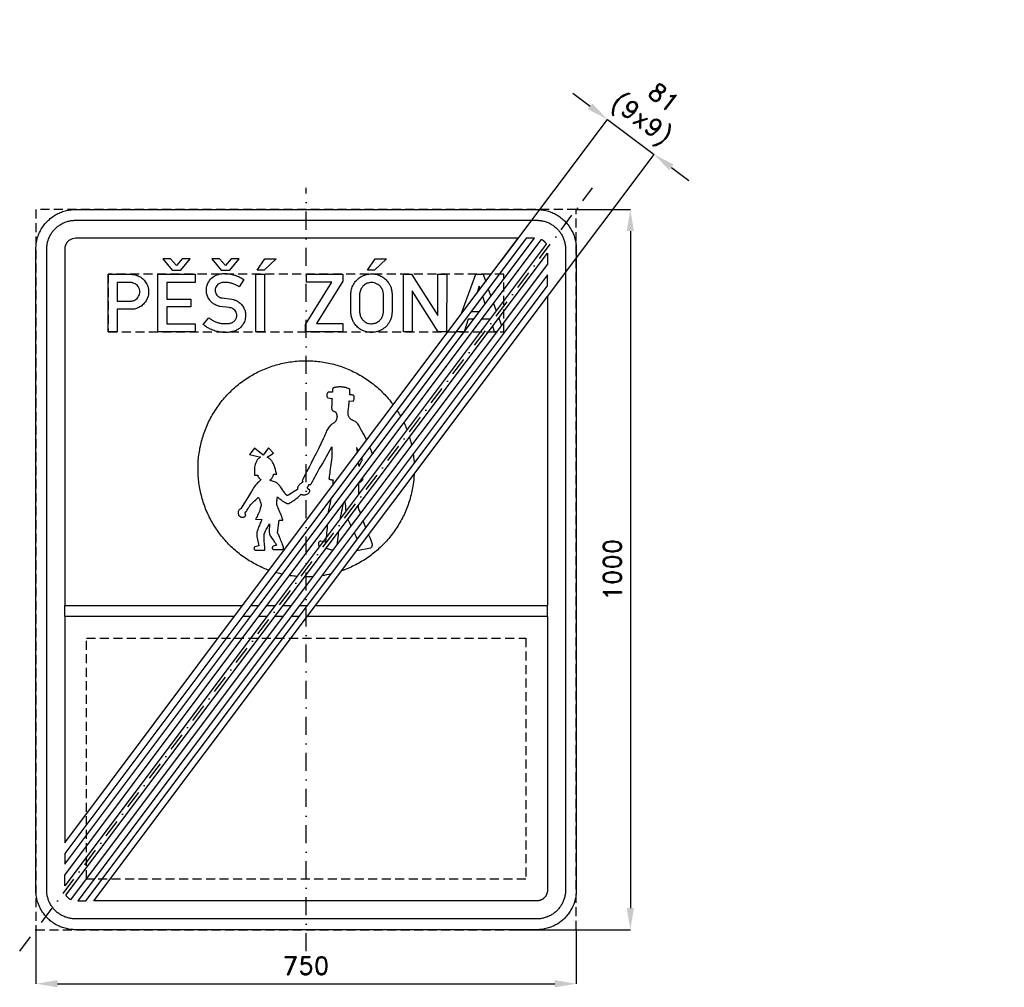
# Model space of a CAD drawing. Header units: millimetres. Extents: x -398 to 969, y -580 to 764.
import ezdxf

# ---------------------------------------------------------------- set-up
doc = ezdxf.new("R2010")
doc.units = ezdxf.units.MM
doc.header["$LTSCALE"] = 5
doc.linetypes.add('ČERCHOVANÁX2', pattern=[2, 1, -0.5, 0, -0.5])
doc.linetypes.add('ČÁRKOVANÁX2', pattern=[1.5, 1, -0.5])
doc.layers.add('Kóty', color=2, linetype='Continuous')
doc.layers.add('Značka', color=7, linetype='Continuous')
doc.styles.get("Standard").update_dxf_attribs({"font": 'romand.shx', "height": 25})
doc.dimstyles.get("Standard").update_dxf_attribs({"dimtxt": 25, "dimasz": 30, "dimexe": 0.18, "dimexo": 0.0625, "dimgap": 12.5, "dimtad": 1, "dimdec": 0, "dimzin": 0, "dimdsep": 46, "dimtxsty": 'Standard', "dimcen": 0.09, "dimadec": 0, "dimazin": 0, "dimtfac": 1, "dimtdec": 0, "dimtofl": 0, "dimtmove": 0, "dimatfit": 3, "dimfxl": 1, "dimtolj": 1, "dimtzin": 0, "dimarcsym": 0})

# ---------------------------------------------------------------- blocks, each defined once
blk = doc.blocks.new('*D0')
at = {"layer": 'Defpoints', "color": 0, "transparency": 16777216}
for p in [(-375, -500), (375, -500), (375, -575)]:
    blk.add_point(p, dxfattribs=at)
at = {"layer": 'Kóty', "color": 0, "lineweight": -2, "transparency": 16777216}
for p, q in [((-375, -500.0625), (-375, -575.18)), ((375, -500.0625), (375, -575.18)), ((-345, -575), (345, -575))]:
    blk.add_line(p, q, dxfattribs=at)
at = {"layer": 'Kóty', "color": 0, "transparency": 16777216}
for points in [[(-345, -570), (-345, -580), (-375, -575)], [(345, -570), (345, -580), (375, -575)]]:
    blk.add_solid(points, dxfattribs=at)
at = {"layer": 'Kóty', "color": 0, "transparency": 16777216, "insert": (0, -550), "char_height": 25, "attachment_point": 5}
blk.add_mtext('\\A1;750', dxfattribs=at)
blk = doc.blocks.new('*D1')
at = {"layer": 'Defpoints', "color": 0, "transparency": 16777216}
for p in [(375, 500), (290.3, -500), (450, -500)]:
    blk.add_point(p, dxfattribs=at)
at = {"layer": 'Kóty', "color": 0, "lineweight": -2, "transparency": 16777216}
for p, q in [((375.1, 500), (450.2, 500)), ((450, 470), (450, -470)), ((290.3, -500), (450.2, -500))]:
    blk.add_line(p, q, dxfattribs=at)
at = {"layer": 'Kóty', "color": 0, "transparency": 16777216}
for points in [[(445, 470), (455, 470), (450, 500)], [(445, -470), (455, -470), (450, -500)]]:
    blk.add_solid(points, dxfattribs=at)
at = {"layer": 'Kóty', "color": 0, "transparency": 16777216, "insert": (425, 0), "char_height": 25, "attachment_point": 5, "rotation": 90}
blk.add_mtext('\\A1;1000', dxfattribs=at)

msp = doc.modelspace()

# ---------------------------------------------------------------- linework, layer by layer
at = {"layer": 'Kóty'}
for p, q in [((394.2, 643.1), (370.2, 661.1)), ((270.2, 427.8), (418.3, 625.2)), ((335, 379.2), (483.1, 576.6)), ((507, 558.5), (531, 540.5))]:
    msp.add_line(p, q, dxfattribs=at)
msp.add_lwpolyline([(418.2, 625.1), (483, 576.5)], dxfattribs=at)
for points in [[(397.2, 647.1), (391.2, 639.1), (418.2, 625.1)], [(510, 562.5), (504, 554.5), (483, 576.5)]]:
    msp.add_solid(points, dxfattribs=at)
at = {"layer": 'Značka', "color": 6, "linetype": 'ČERCHOVANÁX2', "ltscale": 5}
msp.add_line((-397.5, -530), (397.5, 530), dxfattribs=at)
msp.add_lwpolyline([(0, -530), (0, 530)], dxfattribs=at)
at = {"layer": 'Značka', "color": 6, "linetype": 'ČÁRKOVANÁX2', "ltscale": 2.5}
for points in [[(-375, -500), (375, -500), (375, 500), (-375, 500)], [(-274.5, 330), (274.5, 330), (274.5, 410), (-274.5, 410)]]:
    msp.add_lwpolyline(points, close=True, dxfattribs=at)
at = {"layer": 'Značka', "color": 3}
for points in [[(-320, -500), (-320.2, -500), (-320.4, -500, -0.03218), (-327.5, -499.5, -0.035443), (-334.5, -498.1, -0.036265), (-341.3, -495.8, -0.034421), (-347.6, -492.6, -0.033717), (-353.6, -488.6, -0.034088), (-358.9, -483.9, -0.034212), (-363.6, -478.6, -0.034228), (-367.6, -472.6, -0.034042), (-370.7, -466.3, -0.033412), (-373.1, -459.5, -0.034125), (-374.5, -452.5, -0.036743), (-375, -445.4), (-375, -445.2), (-375, -445), (-375, 445), (-375, 445.2), (-375, 445.4, -0.032188), (-374.5, 452.5, -0.035446), (-373.1, 459.5, -0.036272), (-370.8, 466.3, -0.034417), (-367.6, 472.6, -0.033723), (-363.6, 478.6, -0.034095), (-358.9, 483.9, -0.034212), (-353.6, 488.6, -0.034229), (-347.6, 492.6, -0.034038), (-341.3, 495.8, -0.033411), (-334.5, 498.1, -0.034126), (-327.5, 499.5, -0.036744), (-320.4, 500), (-320.2, 500), (-320, 500), (320, 500), (320.2, 500), (320.4, 500, -0.032187), (327.5, 499.5, -0.035442), (334.5, 498.1, -0.036278), (341.3, 495.8, -0.034421), (347.6, 492.6, -0.033718), (353.6, 488.6, -0.034078), (358.9, 483.9, -0.034199), (363.6, 478.6, -0.034236), (367.6, 472.6, -0.03403), (370.8, 466.3, -0.033395), (373.1, 459.5, -0.034109), (374.5, 452.5, -0.036744), (375, 445.4), (375, 445.2), (375, 445), (375, -445), (375, -445.2), (375, -445.4, -0.032171), (374.5, -452.5, -0.035429), (373.1, -459.5, -0.036265), (370.8, -466.3, -0.034431), (367.6, -472.6, -0.033735), (363.6, -478.6, -0.034079), (358.9, -483.9, -0.034225), (353.6, -488.6, -0.034235), (347.6, -492.6, -0.034041), (341.3, -495.7, -0.033409), (334.5, -498.1, -0.034125), (327.5, -499.5, -0.036744), (320.4, -500), (320.2, -500), (320, -500), (-320, -500)], [(-320, -485), (-320.2, -485), (-320.3, -485), (-320.6, -485), (-320.8, -485, -0.006894), (-321.9, -485, -0.006862), (-322.9, -484.9, -0.008536), (-324.2, -484.8), (-325.5, -484.6), (-326.8, -484.4), (-328, -484.2), (-329.3, -483.9), (-330.6, -483.6), (-331.8, -483.2), (-333, -482.8), (-334.3, -482.4), (-335.5, -481.9), (-336.7, -481.4), (-337.8, -480.8), (-339, -480.2), (-340.1, -479.6), (-341.2, -478.9), (-342.3, -478.2), (-343.4, -477.5), (-344.4, -476.7), (-345.4, -475.9), (-346.4, -475.1), (-347.4, -474.2), (-348.3, -473.3), (-349.2, -472.4), (-350.1, -471.4), (-350.9, -470.4), (-351.7, -469.4), (-352.5, -468.4), (-353.2, -467.3), (-353.9, -466.2), (-354.6, -465.1), (-355.2, -464), (-355.8, -462.8), (-356.4, -461.6), (-356.9, -460.5), (-357.4, -459.3), (-357.8, -458), (-358.2, -456.8), (-358.6, -455.6), (-358.9, -454.3), (-359.2, -453), (-359.5, -451.8), (-359.7, -450.5), (-359.8, -449.2), (-359.9, -447.9), (-360, -446.9), (-360, -445.8), (-360, -445.6), (-360, -445.3), (-360, -445.2), (-360, -445), (-360, 445), (-360, 445.2), (-360, 445.3), (-360, 445.6), (-360, 445.8, -0.006894), (-360, 446.9, -0.0069), (-359.9, 447.9, -0.008512), (-359.8, 449.2, -0.008492), (-359.6, 450.5, -0.009089), (-359.4, 451.8, -0.010355), (-359.2, 453, -0.00925), (-358.9, 454.3, -0.005728), (-358.6, 455.6, -0.005883), (-358.2, 456.8, -0.009531), (-357.8, 458, -0.010616), (-357.4, 459.3, -0.009194), (-356.9, 460.5, -0.008869), (-356.4, 461.7, -0.009769), (-355.8, 462.8, -0.009013), (-355.2, 464, -0.006446), (-354.6, 465.1, -0.006403), (-353.9, 466.2, -0.008791), (-353.2, 467.3, -0.009533), (-352.5, 468.4, -0.008719), (-351.7, 469.4, -0.008774), (-350.9, 470.4, -0.009579), (-350.1, 471.4, -0.008904), (-349.2, 472.4), (-348.3, 473.3), (-347.4, 474.2, -0.008967), (-346.4, 475.1, -0.009581), (-345.4, 475.9), (-344.4, 476.7), (-343.4, 477.5), (-342.3, 478.2), (-341.2, 478.9), (-340.1, 479.6), (-339, 480.2), (-337.8, 480.8), (-336.6, 481.4), (-335.5, 481.9), (-334.3, 482.4), (-333, 482.8), (-331.8, 483.2), (-330.6, 483.6), (-329.3, 483.9), (-328, 484.2), (-326.8, 484.5), (-325.5, 484.7), (-324.2, 484.8), (-322.9, 484.9), (-321.9, 485), (-320.8, 485), (-320.6, 485), (-320.3, 485), (-320.2, 485), (-320, 485), (320, 485), (320.2, 485), (320.3, 485), (320.6, 485), (320.8, 485, -0.006892), (321.9, 485, -0.006841), (322.9, 484.9, -0.008563), (324.2, 484.8, -0.00844), (325.5, 484.6, -0.009064), (326.8, 484.4, -0.010419), (328, 484.2), (329.3, 483.9), (330.6, 483.6), (331.8, 483.2), (333, 482.8), (334.3, 482.4), (335.5, 481.9), (336.7, 481.4), (337.8, 480.8), (339, 480.2), (340.1, 479.6), (341.2, 478.9), (342.3, 478.2), (343.4, 477.5), (344.4, 476.7), (345.4, 475.9), (346.4, 475.1), (347.4, 474.2), (348.3, 473.3), (349.2, 472.4), (350.1, 471.4), (350.9, 470.4), (351.7, 469.4), (352.5, 468.4), (353.2, 467.3), (353.9, 466.2), (354.6, 465.1), (355.2, 464), (355.8, 462.8), (356.4, 461.6), (356.9, 460.5), (357.4, 459.3), (357.8, 458), (358.2, 456.8), (358.6, 455.6), (358.9, 454.3), (359.2, 453), (359.4, 451.8), (359.7, 450.5), (359.8, 449.2), (359.9, 447.9), (360, 446.9), (360, 445.8), (360, 445.6), (360, 445.3), (360, 445.2), (360, 445), (360, -445), (360, -445.2), (360, -445.3), (360, -445.6), (360, -445.8), (360, -446.9), (359.9, -447.9), (359.8, -449.2), (359.6, -450.5), (359.4, -451.8), (359.2, -453), (358.9, -454.3), (358.6, -455.6), (358.2, -456.8), (357.8, -458), (357.4, -459.3), (356.9, -460.5), (356.4, -461.7), (355.8, -462.8), (355.2, -464), (354.6, -465.1), (353.9, -466.2), (353.2, -467.3), (352.5, -468.4), (351.7, -469.4), (350.9, -470.4), (350.1, -471.4), (349.2, -472.4), (348.3, -473.3), (347.4, -474.2), (346.4, -475.1), (345.4, -475.9), (344.4, -476.7), (343.4, -477.5), (342.3, -478.2), (341.2, -478.9), (340.1, -479.6), (339, -480.2), (337.8, -480.8), (336.7, -481.4), (335.5, -481.9), (334.3, -482.4), (333, -482.8), (331.8, -483.2), (330.6, -483.6), (329.3, -483.9), (328, -484.2), (326.8, -484.5), (325.5, -484.7), (324.2, -484.8, -0.009432), (322.9, -484.9, -0.007972), (321.9, -485, -0.008588), (320.8, -485), (320.6, -485), (320.3, -485), (320.2, -485), (320, -485), (-320, -485)], [(-88.1, -50), (294.4, 460), (-320, 460), (-320.1, 460), (-320.1, 460), (-322.1, 459.9), (-324, 459.5), (-325.8, 458.8), (-327.5, 458), (-329.2, 456.9), (-330.6, 455.6), (-330.7, 455.5), (-330.7, 455.5), (-331, 455.2), (-331.3, 454.9), (-331.6, 454.5), (-331.9, 454.2), (-332.2, 453.8), (-332.5, 453.4), (-332.7, 453), (-333, 452.5), (-333.2, 452.1), (-333.4, 451.7, 0.009667), (-333.6, 451.2, 0.008777), (-333.8, 450.8, 0.008666), (-334, 450.3, 0.009445), (-334.2, 449.9, 0.00873), (-334.3, 449.4, 0.006549), (-334.5, 449, 0.006687), (-334.6, 448.5, 0.008853), (-334.7, 448, 0.009712), (-334.8, 447.5, 0.009379), (-334.9, 447.1, 0.009106), (-334.9, 446.6, 0.00947), (-335, 446.1, 0.008184), (-335, 445.7, 0.008798), (-335, 445.3), (-335, 445.2), (-335, 445.1), (-335, 445.1), (-335, 445), (-335, -50)], [(-274.5, 330), (-274.5, 410), (-242.1, 410), (-241.7, 409.9), (-241.2, 409.9, -0.025323), (-237.1, 409.1, -0.04291), (-233.1, 407.8, -0.079576), (-227.2, 404.3, -0.076485), (-222.7, 399.1, -0.076894), (-219.6, 393, -0.075737), (-218.6, 386.2, -0.09403), (-220, 377.4, -0.098361), (-224.6, 369.8, -0.073287), (-229.4, 365.5, -0.067697), (-235.2, 362.7, -0.034187), (-238.2, 361.8, -0.037876), (-241.3, 361.5, -0.004857), (-241.9, 361.4), (-242.4, 361.4), (-262.2, 361.4), (-262.2, 330), (-274.5, 330)], [(-134.8, 349.6), (-134.1, 349), (-133.3, 348.4, 0.039109), (-129.6, 345.9, 0.032119), (-125.6, 344.1, 0.032644), (-121.3, 342.6, 0.039896), (-116.9, 341.7, 0.024469), (-113.9, 341.5, 0.014314), (-110.9, 341.6, 0.035315), (-106.4, 341.9, 0.084162), (-102.2, 343.3, 0.055223), (-100.2, 344.6, 0.056054), (-98.5, 346.3, 0.057288), (-97.3, 348.2, 0.056896), (-96.5, 350.5, 0.062813), (-96.2, 353, 0.064421), (-96.5, 355.6, 0.085842), (-97.9, 358.8, 0.089201), (-100.3, 361.3, 0.071849), (-102.8, 362.8, 0.059276), (-105.6, 363.6), (-105.9, 363.6), (-106.3, 363.7), (-120.2, 365.5), (-120.8, 365.6), (-121.3, 365.8, -0.017782), (-124, 366.7, -0.032281), (-126.6, 367.9, -0.062183), (-130.5, 370.6, -0.055267), (-133.8, 374.1, -0.068798), (-136.8, 379.6, -0.07289), (-138.3, 385.6, -0.074642), (-138.1, 391.8, -0.072249), (-136.2, 397.7, -0.094618), (-131.1, 404.7, -0.103585), (-123.8, 409.2, -0.055203), (-119.3, 410.5, -0.035105), (-114.5, 411, -0.029408), (-109.2, 410.9, -0.030632), (-103.9, 410.1, -0.032939), (-98.2, 408.6, -0.029901), (-92.7, 406.4, -0.01955), (-89.9, 405, -0.02894), (-87.2, 403.4), (-86.7, 403), (-86.2, 402.6), (-93.1, 392.8), (-94, 393.3), (-94.9, 393.9, 0.031821), (-99.1, 396, 0.035487), (-103.6, 397.5, 0.037919), (-108.1, 398.5, 0.035627), (-112.9, 398.7, 0.056966), (-117.9, 398.2, 0.118683), (-122.3, 396.2, 0.089604), (-124.5, 393.7, 0.077131), (-125.8, 390.7, 0.051033), (-126.2, 388.6, 0.054991), (-126.2, 386.5, 0.076542), (-125.4, 383.6, 0.070202), (-123.7, 381, 0.053217), (-122.1, 379.4, 0.057464), (-120.2, 378.2, 0.030544), (-119.2, 377.8, 0.033018), (-118.2, 377.4, 0.019565), (-117.3, 377.3, 0.006577), (-116.5, 377.2), (-103.3, 375.4), (-102.9, 375.4), (-102.4, 375.3, -0.057692), (-98.7, 374.3, -0.045335), (-95.2, 372.5, -0.062103), (-90.6, 369, -0.068456), (-87.1, 364.3, -0.067366), (-84.8, 359.2, -0.06452), (-84, 353.6, -0.073547), (-84.7, 347.2, -0.075687), (-87.2, 341.2, -0.065672), (-90.5, 336.8, -0.066699), (-94.9, 333.4, -0.056064), (-99.6, 331.2, -0.038275), (-104.6, 330, -0.042207), (-111.9, 329.2, -0.042483), (-119.1, 329.8, -0.040683), (-126.1, 331.3, -0.036911), (-132.8, 334, -0.028943), (-137.3, 336.3, -0.038949), (-141.3, 339.2), (-142, 339.8), (-142.7, 340.4), (-134.8, 349.6)], [(62.2, 382.8), (62.2, 383.5), (62.2, 384.1, -0.030687), (62.7, 387.5, -0.031044), (63.5, 390.8, -0.066301), (66.6, 397.4, -0.068499), (71.3, 402.9, -0.061869), (76.5, 406.8, -0.059932), (82.5, 409.4, -0.057345), (88.7, 410.5, -0.057579), (94.9, 410.3, -0.056914), (100.9, 408.8, -0.057506), (106.4, 405.9, -0.055386), (111.1, 402.2, -0.053453), (114.8, 397.5, -0.043054), (117, 393.5, -0.048869), (118.5, 389.1, -0.022697), (118.9, 386.8), (119.2, 384.4), (119.3, 384), (119.3, 383.6), (119.3, 356.8), (119.2, 356.1), (119.2, 355.5, -0.035791), (118.3, 350.6, -0.047845), (116.6, 345.8, -0.078792), (112.4, 339.1, -0.073102), (106.3, 334, -0.060123), (100.5, 331, -0.059856), (94.2, 329.5, -0.071117), (86.3, 329.6, -0.074185), (78.8, 331.9, -0.066044), (72.8, 335.5, -0.061701), (68, 340.4, -0.047078), (65.2, 344.7, -0.053872), (63.4, 349.4, -0.030248), (62.7, 352.5, -0.017704), (62.3, 355.7), (62.2, 356.5), (62.2, 357.2), (62.2, 382.8)], [(-262.2, 398.5), (-262.2, 372.8), (-243.3, 372.8), (-242.9, 372.8, 0.007649), (-242.5, 372.8, 0.067171), (-239.9, 373.3, 0.057728), (-237.4, 374.4, 0.07172), (-234.5, 376.6, 0.074485), (-232.4, 379.5, 0.068245), (-231.2, 382.5, 0.065333), (-230.8, 385.8, 0.077195), (-231.4, 389.6, 0.083732), (-233.1, 393.1, 0.073414), (-235.5, 395.6, 0.066084), (-238.4, 397.4, 0.042646), (-240.3, 398.1, 0.049232), (-242.4, 398.5), (-242.7, 398.5), (-243, 398.5), (-262.2, 398.5)], [(74.3, 382.8), (74.3, 357.2), (74.4, 356.7), (74.4, 356.2, 0.037638), (74.8, 353.7, 0.04167), (75.7, 351.3, 0.062869), (77.5, 348, 0.060177), (80.2, 345.2, 0.059413), (83.2, 343.1, 0.064319), (86.7, 341.8, 0.050522), (89.6, 341.4, 0.044554), (92.5, 341.5, 0.073903), (97.4, 342.8, 0.084999), (101.7, 345.6, 0.073627), (104.5, 348.8, 0.063587), (106.3, 352.8, 0.033239), (106.9, 354.7, 0.042686), (107.2, 356.7), (107.2, 357), (107.2, 357.3), (107.2, 382.7), (107.2, 383.2), (107.2, 383.6, 0.062612), (106.7, 386.4, 0.048354), (105.7, 389.1, 0.076888), (102.7, 393.4, 0.083755), (98.6, 396.5, 0.069839), (94.8, 398.1, 0.066669), (90.6, 398.5, 0.088518), (84.9, 397.5, 0.098127), (80, 394.6, 0.062856), (77.6, 391.9, 0.051402), (75.8, 388.8, 0.039528), (74.9, 386.3, 0.050769), (74.4, 383.7), (74.3, 383.2), (74.3, 382.8)]]:
    msp.add_lwpolyline(points, format="xyb", dxfattribs=at)
for points in [[(305.6, 460), (-76.9, -50)], [(-65.6, -50), (316.9, 460), (305.6, 460)], [(-54.4, -50), (326.9, 458.3), (326.9, 458.3), (326.9, 458.3), (327.1, 458.2), (327.2, 458.2), (327.4, 458.1), (327.5, 458), (327.9, 457.7), (328.4, 457.5), (328.8, 457.2), (329.2, 456.9), (329.5, 456.6), (329.9, 456.3), (330.3, 455.9), (330.6, 455.6), (330.9, 455.3), (331.3, 454.9), (331.6, 454.5), (331.9, 454.2), (332.2, 453.8), (332.5, 453.4), (332.7, 453), (333, 452.5), (333.1, 452.4), (333.2, 452.2), (333.2, 452.1), (333.3, 452), (333.3, 452), (333.3, 451.9)], [(333.3, 451.9), (-43.1, -50)], [(-31.9, -50), (335, 439.2), (335, 424.2)], [(-186.1, 415.7), (-173.9, 415.7), (-161.1, 431.4), (-171.8, 431.4), (-180, 422.1), (-188.2, 431.4), (-198.9, 431.4), (-186.1, 415.7)], [(-118.1, 415.7), (-105.9, 415.7), (-93.1, 431.4), (-103.8, 431.4), (-112, 422.1), (-120.2, 431.4), (-130.9, 431.4), (-118.1, 415.7)], [(-57.3, 431.4), (-41.6, 431.4), (-58, 415.7), (-68, 415.7), (-57.3, 431.4)], [(335, 424.2), (-20.6, -50)], [(95.7, 431.4), (111.4, 431.4), (95, 415.7), (85, 415.7), (95.7, 431.4)], [(-205.6, 330), (-205.6, 410), (-154, 410), (-154, 398.5), (-193.5, 398.5), (-193.5, 375.6), (-159.8, 375.6), (-159.8, 364.9), (-193.5, 364.9), (-193.5, 341.4), (-154.1, 341.4), (-154.1, 330), (-205.6, 330)], [(-70, 330), (-70, 410), (-57.9, 410), (-57.9, 330), (-70, 330)], [(-0.7, 330), (-0.7, 340.1), (35.7, 399.2), (0.7, 399.2), (0.7, 410), (50.8, 410), (50.8, 400.6), (14.3, 341.5), (50.8, 341.5), (50.8, 330), (-0.7, 330)], [(135, 330), (135, 410), (146.4, 410), (182.8, 352.9), (182.8, 410), (195.1, 410), (195, 330), (183.5, 330), (147.1, 387), (147.1, 330), (135, 330)], [(215.3, 354.5), (235.4, 410), (245.5, 410), (249.2, 399.8)], [(1.9, -50), (335, 394.2), (335, 409.2), (-9.4, -50)], [(241.7, 389.8), (240.4, 393.6), (237, 383.6)], [(252.9, 389.6), (256.5, 379.5)], [(13.1, -50), (335, 379.2), (335, -50)], [(248.6, 369), (245.2, 379.4)], [(260.2, 369.4), (263.9, 359.3)], [(229.5, 358.5), (240.8, 358.5)], [(252, 358.5), (252.2, 358.5)], [(252.2, 358.5), (252.1, 358.6)], [(232.8, 347.9), (225.1, 347.9), (219.2, 330), (208.1, 330)], [(255.3, 347.9), (244, 347.9)], [(267.5, 349.2), (271.2, 339.1)], [(264.4, 330), (261.6, 330), (259, 337.9)], [(-335, -379.2), (-88.1, -50)], [(-335, -50), (-88.1, -50)], [(-43.1, -50), (-335, -439.2), (-335, -424.2), (-54.4, -50)], [(-76.9, -50), (-335, -394.2), (-335, -409.2), (-65.6, -50)], [(-335, -65), (-335, -50)], [(-20.6, -50), (-326.9, -458.3), (-326.9, -458.3), (-326.9, -458.3), (-327.1, -458.2), (-327.2, -458.2), (-327.4, -458.1), (-327.5, -458), (-328, -457.7), (-328.4, -457.5), (-328.8, -457.2), (-329.2, -456.9), (-329.5, -456.6), (-329.9, -456.3), (-330.3, -455.9), (-330.6, -455.6), (-330.9, -455.3), (-331.3, -454.9), (-331.6, -454.5), (-331.9, -454.2), (-332.2, -453.8), (-332.5, -453.4), (-332.7, -453), (-333, -452.5), (-333.1, -452.4), (-333.1, -452.2), (-333.2, -452.1), (-333.3, -452), (-333.3, -452), (-333.3, -451.9), (-31.9, -50)], [(-9.4, -50), (-316.9, -460), (-305.6, -460)], [(-305.6, -460), (1.9, -50)], [(-294.4, -460), (13.1, -50)], [(-76.9, -50), (-65.6, -50)], [(-54.4, -50), (-43.1, -50)], [(-31.9, -50), (-20.6, -50)], [(-9.4, -50), (1.9, -50)], [(13.1, -50), (335, -50)], [(335, -65), (335, -50)], [(-335, -65), (-335, -379.2)], [(-99.4, -65), (-335, -65)], [(335, -65), (335, -445), (335, -445.1), (335, -445.1), (335, -445.2), (335, -445.3), (335, -445.7), (335, -446.1), (334.9, -446.6), (334.9, -447.1), (334.8, -447.5), (334.7, -448), (334.6, -448.5), (334.5, -449), (334.3, -449.4), (334.2, -449.9), (334, -450.3), (333.8, -450.8), (333.7, -451.2), (333.4, -451.7), (333.2, -452.1), (333, -452.5), (332.7, -453), (332.5, -453.4), (332.2, -453.8), (331.9, -454.2), (331.6, -454.5), (331.3, -454.9), (330.9, -455.3), (330.6, -455.6), (330.3, -455.9), (329.9, -456.3), (329.5, -456.6), (329.2, -456.9), (328.8, -457.2), (328.4, -457.5), (327.9, -457.7), (327.5, -458), (327.1, -458.2), (326.7, -458.4), (326.2, -458.7), (325.8, -458.8), (325.3, -459), (324.9, -459.2), (324.4, -459.3), (324, -459.5), (323.5, -459.6), (323, -459.7), (322.5, -459.8), (322.1, -459.9), (321.6, -459.9), (321.1, -460), (320.7, -460), (320.3, -460), (320.2, -460), (320.1, -460), (320.1, -460), (320, -460), (-294.4, -460)], [(-76.9, -65), (-88.1, -65)], [(-54.4, -65), (-65.6, -65)], [(-31.9, -65), (-43.1, -65)], [(-9.4, -65), (-20.6, -65)], [(335, -65), (1.9, -65)]]:
    msp.add_lwpolyline(points, dxfattribs=at)
at = {"layer": 'Značka', "color": 5}
for points in [[(-51.4, -1, -0.014837), (-59.2, 2.1, -0.034416), (-76.7, 11.1, -0.034414), (-92.9, 22.2, -0.034412), (-107.5, 35.3, -0.034418), (-120.2, 50.2, -0.034417), (-130.9, 66.7, -0.034419), (-139.4, 84.4, -0.034424), (-145.4, 103.1, -0.034415), (-149, 122.4, -0.034419), (-150, 142, -0.034421), (-148.5, 161.5, -0.034423), (-144.4, 180.7, -0.034409), (-137.9, 199.2, -0.034415), (-128.9, 216.7, -0.034416), (-117.8, 232.9, -0.034417), (-104.7, 247.4, -0.034418), (-89.8, 260.2, -0.034416), (-73.3, 270.9, -0.034415), (-55.6, 279.4, -0.034414), (-36.9, 285.4, -0.034419), (-17.6, 289, -0.034419), (2, 290, -0.034415), (21.5, 288.5, -0.034418), (40.7, 284.4, -0.034418), (59.2, 277.9, -0.034419), (76.7, 268.9, -0.034418), (92.9, 257.8, -0.034402), (107.5, 244.7, -0.034418), (120.2, 229.8, -0.002166), (121, 228.8, -0.002166)], [(84.2, 179.7), (83.7, 180.8), (82.1, 183.9), (80.5, 186.9), (78.8, 190.1), (76.9, 193.1), (76.6, 193.6), (76.2, 194.2), (76.2, 194.4), (76.1, 194.6), (75.9, 195.1), (75.7, 195.6), (75.2, 196.7), (74.7, 197.9), (73.8, 199.4), (72.8, 200.9), (71.7, 202.3), (70.5, 203.7), (69.3, 204.7, 0.031757), (68.1, 205.5, 0.029904), (66.4, 206.5), (64.5, 207.4, -0.021942), (63.2, 208.1, -0.028996), (62, 209), (61.1, 209.7), (60.3, 210.6), (59.6, 211.6), (59.1, 212.6), (58.7, 213.5), (58.5, 214.5), (58.2, 215.9), (58.2, 217.3), (58.3, 219.1), (58.5, 220.9), (58.8, 222.6), (59, 224.2), (59.2, 226), (59.4, 227.7), (59.5, 229.1), (59.6, 230.6), (59.7, 232.1), (59.7, 233.7), (59.7, 234), (59.7, 234.2), (65.1, 233.7), (65.2, 233.8), (65.3, 233.9, 0.070607), (65.7, 234.3), (66, 234.8, 0.050354), (66.4, 235.7), (66.6, 236.6), (66.7, 237.6), (66.8, 238.6), (66.7, 239.6), (66.6, 240.5), (66.5, 240.9), (66.4, 241.3), (66.3, 241.5), (66.2, 241.7), (66.2, 241.7), (66.1, 241.8), (66.1, 241.8), (66, 241.8), (65.9, 241.9), (65.8, 241.9), (65.5, 242), (65.3, 242.1), (64.8, 242.2), (64.3, 242.3), (63.8, 242.4), (63.2, 242.5), (62.7, 242.6), (62.1, 242.7), (61.5, 242.8), (60.9, 242.8), (60.8, 242.8), (60.7, 242.8), (60.7, 248.9), (60.7, 249), (60.7, 249), (60.7, 249.3), (60.7, 249.5), (60.7, 249.7), (60.7, 249.9), (60.6, 250.1), (60.5, 250.2), (60.4, 250.4), (60.2, 250.6), (60.1, 250.7), (60, 250.9), (60, 250.9), (59.9, 250.9), (59.7, 251), (59.5, 251.1), (59, 251.3), (58.5, 251.5), (57.2, 252, 0.013048), (55.9, 252.4, 0.018274), (53.9, 252.9, 0.01716), (51.8, 253.3, 0.018252), (49.6, 253.5, 0.018166), (47.3, 253.6, 0.015214), (45.4, 253.6, 0.01445), (43.4, 253.4, 0.016791), (41.2, 253.1, 0.01875), (39.1, 252.7), (38.7, 252.6), (38.3, 252.5), (38.2, 252.5), (38.2, 252.5), (38.2, 252.5), (38.1, 252.4), (38, 252.4), (37.8, 252.3), (37.6, 252.1), (37.4, 251.9), (37.2, 251.7), (37, 251.4), (36.9, 251.2), (36.9, 250.9), (36.8, 250.6), (36.8, 250.3), (36.8, 250.2), (36.8, 250.1), (36.7, 246.5), (31.1, 246.6), (31, 246.5), (30.8, 246.4, 0.060647), (30, 245.9, 0.060935), (29.5, 245.2, 0.05308), (29.1, 244.4), (28.8, 243.6), (28.7, 242.7), (28.7, 241.7), (28.8, 240.9), (29.1, 240.1), (29.4, 239.6), (29.7, 239), (29.9, 238.9), (30.1, 238.7), (30.3, 238.5), (30.6, 238.4), (30.7, 238.4), (30.8, 238.3), (36, 237.4), (36, 237.3), (36, 237.1), (35.9, 235.7), (35.8, 234.4), (35.7, 233.1), (35.6, 231.8), (35.5, 230.5), (35.5, 229.2), (35.5, 228.2), (35.5, 227.2), (35.4, 225.9), (35.4, 224.6), (35.5, 223.5, 0.048499), (35.8, 222.5), (36, 221.9), (36.3, 221.4), (36.6, 221), (37, 220.6), (37.5, 220.3), (38, 220), (38.5, 219.8), (39, 219.6), (39.7, 219.4), (40.3, 219.2), (40.5, 219.2), (40.6, 219.1), (40.8, 218.9), (40.9, 218.8), (41.2, 218.4), (41.4, 218.1), (41.9, 217.2), (42.3, 216.3), (42.6, 215.1), (42.8, 213.9), (42.9, 212.6), (42.8, 211.4), (42.6, 210.4), (42.4, 209.4), (42.1, 208.4), (41.8, 207.4), (41.7, 207.2), (41.6, 207.1), (41.6, 207), (41.5, 206.9), (41.4, 206.7), (41.3, 206.5), (41, 206.1), (40.7, 205.7), (40.2, 205.2), (39.8, 204.7), (39.2, 204.3), (38.7, 203.8), (38.3, 203.5), (37.8, 203.1), (37.2, 202.7), (36.6, 202.4, 0.021239), (35.2, 201.4, 0.02236), (34, 200.4), (32.9, 199.3), (31.9, 198.2), (30.9, 196.9), (30, 195.5), (29.2, 194.2), (28.5, 192.8), (27.7, 190.7), (26.9, 188.7, -0.019256), (23.8, 181.5), (20.3, 174.4), (17.1, 167.9), (13.9, 161.3), (10.4, 154.5), (6.9, 147.7), (4.1, 142.2), (1.2, 136.7), (-1.7, 131), (-4.6, 125.3), (-5.1, 124.3), (-5.6, 123.3), (-4.4, 122.1), (-4.5, 122), (-4.7, 121.9), (-5.6, 121.1), (-6.5, 120.3), (-7.3, 119.6), (-8.2, 118.9), (-9, 118.1), (-9.7, 117.3), (-10.3, 116.6), (-10.8, 115.9), (-11.3, 115), (-11.7, 114), (-11.8, 113.8), (-11.8, 113.6), (-11.8, 113.6), (-11.8, 113.6), (-11.8, 113.6), (-11.8, 113.5), (-11.9, 113.4), (-11.9, 113.2), (-11.9, 113), (-11.9, 112.8), (-11.9, 112.5), (-11.9, 112.2), (-11.9, 112), (-11.9, 111.7), (-11.9, 111.5), (-11.9, 111.3), (-11.9, 111.2), (-11.9, 111.2), (-22.4, 104.6), (-22.5, 104.5), (-22.6, 104.5), (-23.3, 104.1), (-24, 103.7), (-24.6, 103.4, -0.038221), (-25.3, 103.2, -0.032651), (-25.7, 103.1, -0.042359), (-26.1, 103.1, -0.046267), (-26.5, 103.1, -0.048016), (-26.9, 103.2), (-27.2, 103.4), (-27.5, 103.7), (-27.9, 104), (-28.2, 104.4), (-28.3, 104.5), (-28.4, 104.6), (-28.7, 105), (-29, 105.4), (-29.6, 106.2), (-30.2, 107.1), (-31.5, 108.9), (-32.8, 110.8), (-34.2, 113.1), (-35.8, 115.3, 0.024266), (-37.3, 117.2, 0.035144), (-39.1, 119, 0.032963), (-40.8, 120.3, 0.029225), (-42.7, 121.3, 0.032827), (-45.3, 122.5, 0.026978), (-48, 123.3), (-48.5, 123.4), (-49.1, 123.5), (-49.1, 123.5), (-49.1, 123.6), (-49.2, 123.6), (-49.3, 123.6), (-49.4, 123.7), (-49.6, 123.7), (-49.7, 123.8), (-49.8, 123.9), (-49.8, 123.9), (-49.9, 124), (-49.9, 124), (-49.9, 124.1), (-49.9, 124.2), (-49.9, 124.3), (-49.9, 124.3), (-49.8, 124.4), (-49.8, 124.5), (-49.7, 124.6), (-49.6, 124.7), (-49.4, 124.9), (-48.7, 125.5), (-48.1, 126.2), (-47.5, 126.9), (-47, 127.6), (-46.5, 128.3), (-46.1, 129.1), (-45.8, 129.8), (-45.5, 130.5), (-45.2, 131.3), (-45.1, 132.1), (-45, 132.2), (-45, 132.3), (-40.7, 132.4), (-40.9, 132.9), (-41, 133.3), (-41.8, 136.2), (-42.6, 139.1), (-43.4, 141.8), (-44.3, 144.5, 0.021946), (-45.4, 147, 0.03065), (-46.7, 149.4, 0.028826), (-47.9, 151.1, 0.030434), (-49.4, 152.8, 0.036188), (-51.3, 154.4, 0.037774), (-53.4, 155.8), (-53.8, 156), (-54.2, 156.2)], [(126.3, 220.9, -0.015615), (130.9, 213.3, -0.001498), (131.3, 212.5)], [(135.9, 203.7, -0.015379), (139.4, 195.6, -0.0028), (140, 194.1)], [(143.5, 183.8, -0.012396), (145.4, 176.9, -0.007593), (146.4, 172.7, -0.007593)], [(-54.2, 156.2), (-45.3, 161.5), (-52, 169.1), (-59.6, 158.8), (-71.4, 168.4), (-78.6, 160), (-63, 156.1), (-63.3, 156), (-63.5, 155.9, 0.04307), (-65.1, 154.9, 0.044933), (-66.5, 153.8, 0.041088), (-67.7, 152.4, 0.032973), (-68.6, 151, 0.029105), (-69.5, 149.2, 0.023675), (-70.2, 147.4), (-70.7, 145.8), (-71, 144.1), (-71.4, 142.2), (-71.7, 140.2), (-71.7, 139.9), (-71.7, 139.5), (-71.7, 131.1), (-67.3, 131.1), (-67.2, 131), (-67.2, 130.8), (-67, 130.1), (-66.8, 129.3), (-66.5, 128.8), (-66.1, 128.2), (-65.8, 127.7), (-65.4, 127.2), (-65.1, 126.9), (-64.7, 126.5), (-64.2, 126.1), (-63.8, 125.7), (-63.5, 125.5), (-63.3, 125.3), (-63.2, 125.2), (-63.1, 125.1), (-63.1, 125), (-63, 124.9), (-63, 124.8), (-63, 124.7), (-63, 124.6), (-63, 124.5), (-63.1, 124.4), (-63.1, 124.3), (-63.2, 124.3), (-63.2, 124.2), (-63.3, 124.2), (-63.3, 124.1), (-63.6, 123.9), (-63.8, 123.7), (-64.3, 123.2), (-64.8, 122.8), (-66.1, 121.6), (-67.3, 120.4), (-68.8, 118.8), (-70.3, 117.1), (-71.7, 115.3), (-73, 113.4), (-74, 111.9), (-75, 110.3), (-75.9, 108.6), (-76.8, 106.9), (-77, 106.6), (-77.1, 106.3), (-89.9, 85.2), (-90, 85.2), (-90, 85.1), (-90, 85), (-90.1, 84.8), (-90.2, 84.7), (-90.4, 84.5), (-90.5, 84.4), (-90.7, 84.3), (-90.9, 84.2), (-91.1, 84.1), (-91.3, 84), (-91.6, 83.8, 0.059861), (-92.8, 82.8, 0.071053), (-93.7, 81.5, 0.047547), (-94.1, 80.6), (-94.3, 79.7), (-94.4, 78.7), (-94.3, 77.8), (-94, 76.7), (-93.6, 75.8, 0.045264), (-92.9, 74.8, 0.045774), (-92.2, 74), (-91.7, 73.7), (-91.2, 73.4), (-90.6, 73), (-90, 72.8), (-89.8, 72.7), (-89.5, 72.7), (-89.4, 72.6), (-89.2, 72.6), (-89, 72.6), (-88.7, 72.6, 0.014941), (-88, 72.7, 0.019304), (-87.3, 72.7, 0.02604), (-86.7, 72.9, 0.034115), (-86, 73.1), (-85.5, 73.3), (-85.1, 73.6), (-84.7, 73.9), (-84.5, 74.2), (-84.2, 74.5), (-84.1, 74.9), (-83.9, 75.3), (-83.8, 75.7), (-83.8, 75.8), (-83.8, 75.9), (-83.8, 76), (-83.9, 76), (-83.9, 76.1), (-84, 76.2), (-84.1, 76.5), (-84.2, 76.7), (-84.3, 77), (-84.4, 77.4), (-84.5, 77.7), (-84.5, 78.1), (-84.5, 78.4), (-84.5, 78.7), (-84.5, 79.1), (-84.4, 79.5), (-84.3, 79.7), (-84.2, 80), (-84.1, 80.1), (-84, 80.3), (-83.8, 80.4), (-83.7, 80.5), (-83.5, 80.5), (-83.2, 80.6), (-83, 80.6), (-82.8, 80.7), (-82.8, 80.7), (-82.8, 80.7), (-82.6, 81.1), (-82.4, 81.5), (-82, 82.3), (-81.6, 83), (-80.6, 84.8), (-79.5, 86.6, -0.017354), (-77.9, 88.7, -0.015551), (-76.3, 90.7), (-74.6, 92.6), (-72.8, 94.3), (-71.4, 95.7), (-69.9, 97), (-68.4, 98.4), (-66.8, 99.7), (-66.5, 100), (-66.2, 100.2), (-66.2, 100.1), (-66.1, 99.9), (-65.9, 99.6), (-65.7, 99.4), (-65.3, 98.6), (-64.9, 97.8), (-64.4, 96.8), (-64, 95.7), (-63.6, 94.5), (-63.2, 93.4), (-63, 92.5), (-62.8, 91.5), (-62.6, 90.5), (-62.5, 89.5), (-62.5, 89.3), (-62.5, 89.2), (-62.5, 88.9), (-62.6, 88.6), (-62.7, 88), (-62.8, 87.5), (-63.2, 86.1), (-63.6, 84.7), (-64.2, 82.7), (-64.9, 80.8), (-65.7, 78.8), (-66.5, 76.9), (-67.3, 75.4), (-68.1, 73.8), (-68.9, 72.2), (-69.9, 70.6), (-70, 70.3), (-70.2, 70), (-61.2, 69.4), (-61.3, 69.2), (-61.4, 69), (-62.2, 67.4), (-62.9, 65.9), (-63.6, 64.4), (-64.2, 62.9), (-64.8, 61.4), (-65.5, 59.9), (-65.9, 58.6), (-66.4, 57.4), (-67, 55.8), (-67.6, 54.2), (-67.9, 53.1), (-68.2, 51.9), (-68.3, 51), (-68.4, 50), (-68.5, 49), (-68.4, 48), (-68.4, 47.1), (-68.3, 46.3), (-68.2, 45.4), (-68, 44.5), (-68, 44.3), (-68, 44.1), (-65.4, 33), (-71.2, 31.8), (-71.2, 31.8), (-71.3, 31.7), (-71.6, 31.4), (-71.8, 31.1), (-72, 30.7), (-72.1, 30.3), (-72.1, 29.7), (-72.1, 29.1), (-71.9, 28.5), (-71.6, 28), (-71.4, 27.7), (-71.2, 27.5), (-70.9, 27.3), (-70.6, 27.1), (-70.6, 27.1), (-70.5, 27.1), (-57.4, 27.2), (-57.4, 27.6), (-57.4, 27.9), (-57.4, 30.1), (-57.5, 32.3), (-57.7, 34.5), (-57.8, 36.6), (-58, 38.7), (-58.2, 40.9), (-58.3, 42.6), (-58.4, 44.3), (-58.4, 46.1), (-58.4, 47.9), (-58.4, 48.3), (-58.4, 48.6), (-58.3, 48.9), (-58.2, 49.1), (-58.1, 49.6), (-57.9, 50.1), (-57.4, 51.3), (-56.9, 52.5), (-56.2, 54), (-55.4, 55.5), (-54.6, 56.9), (-53.8, 58.3), (-53.1, 59.5), (-52.4, 60.6), (-51.7, 61.9), (-51.1, 63.1), (-51, 63.3), (-50.8, 63.5), (-51.1, 52.6), (-51.1, 52.5), (-51.1, 52.4), (-51.1, 51.6), (-51, 50.8), (-51, 50.1), (-50.8, 49.5), (-50.7, 48.9), (-50.5, 48.3), (-50.3, 47.9), (-50, 47.5), (-49.7, 47.1), (-49.4, 46.6), (-48.4, 45.2), (-47.4, 43.7), (-46.6, 42.4), (-45.7, 41.2), (-44.9, 39.9), (-44.1, 38.6), (-43.4, 37.5), (-42.7, 36.5), (-42, 35.3), (-41.2, 34.2), (-41.1, 34), (-41, 33.8), (-45.6, 32.5), (-45.7, 32.5), (-45.8, 32.4), (-46.2, 32), (-46.6, 31.6), (-46.8, 31.3), (-47, 31), (-47.1, 30.6), (-47.1, 30.3), (-47.1, 29.9), (-47, 29.6), (-46.8, 29.3), (-46.7, 29), (-46.5, 28.8), (-46.3, 28.5), (-46, 28.3), (-45.7, 28.1), (-45.7, 28.1), (-45.6, 28), (-32.6, 28), (-32.5, 28.1), (-32.5, 28.1), (-32.1, 28.5), (-31.8, 29), (-31.6, 29.3), (-31.4, 29.6), (-31.3, 29.9), (-31.3, 30.3), (-31.2, 30.6), (-31.3, 31), (-31.4, 31.3), (-31.5, 31.7), (-31.7, 32.1), (-31.9, 32.6), (-32.7, 34.7), (-33.4, 36.8), (-34.1, 38.7), (-34.9, 40.5), (-35.7, 42.4), (-36.5, 44.3), (-37.1, 45.8), (-37.8, 47.3), (-38.5, 48.9), (-39.3, 50.6), (-39.4, 50.8), (-39.6, 51.1), (-37.3, 68.5), (-32.1, 68.5), (-32.2, 68.8), (-32.3, 69.2), (-33, 71.4), (-33.8, 73.6), (-34.6, 75.7), (-35.4, 77.8), (-36.3, 79.9), (-37.2, 82), (-37.9, 83.7), (-38.6, 85.3), (-39.4, 87.1), (-40.1, 88.9), (-40.3, 89.2), (-40.4, 89.5), (-40.4, 89.7), (-40.4, 89.9), (-40.4, 90.2), (-40.5, 90.5), (-40.5, 91.4), (-40.5, 92.3), (-40.5, 93.4), (-40.4, 94.6), (-40.4, 95.7), (-40.3, 96.9), (-40.2, 97.8), (-40.1, 98.7), (-40, 99.7), (-39.8, 100.6), (-39.8, 100.8), (-39.8, 101), (-39.6, 100.8), (-39.5, 100.7), (-39.2, 100.4), (-38.9, 100.2), (-38.1, 99.5), (-37.3, 98.9), (-36.3, 98.1), (-35.3, 97.3), (-34.2, 96.5), (-33.2, 95.7), (-32.3, 95.1), (-31.5, 94.6), (-30.3, 93.9), (-29.2, 93.2), (-28.2, 92.6, 0.041856), (-27.1, 92.1, 0.037423), (-26.4, 91.9, 0.038391), (-25.6, 91.8, 0.03749), (-24.9, 91.8, 0.03525), (-24.1, 91.9, 0.034889), (-23.3, 92.1, 0.02921), (-22.5, 92.5, 0.029084), (-21.5, 93.1), (-20.4, 93.8), (-18.8, 94.9), (-17.1, 96.1), (-15.7, 97.1), (-14.2, 98.1), (-12.8, 99.2), (-11.5, 100.3), (-10.4, 101.2), (-9.4, 102.2), (-8.3, 103.2), (-7.3, 104.3), (-7.2, 104.5), (-7, 104.7), (-6.7, 104.6), (-6.5, 104.4), (-6, 104.2), (-5.5, 104.1, 0.035404), (-4.3, 103.8, 0.033722), (-3.1, 103.8, 0.047872), (-1.4, 103.9, 0.045151), (0.3, 104.3, 0.03933), (1.7, 104.9, 0.043871), (3, 105.7, 0.036358), (3.8, 106.4, 0.044977), (4.4, 107.2), (4.8, 107.9), (5.1, 108.7), (5.2, 109), (5.2, 109.4), (5.2, 109.7), (5.1, 110.1), (5.1, 110.2), (5, 110.4), (4.9, 110.5), (4.7, 110.6), (4.4, 110.8), (4.1, 111), (3.5, 111.4), (3, 111.9), (2.7, 112.2), (2.4, 112.5), (2.2, 112.8), (2.1, 113.1), (2, 113.4), (2, 113.7), (2.1, 114), (2.1, 114.4), (2.3, 114.9), (2.5, 115.4), (3.1, 116.5), (3.7, 117.6), (3.8, 117.8), (4, 118), (6.5, 118), (6.7, 118.5), (7, 118.9), (8.7, 122.1), (10.3, 125.3), (12, 128.3), (13.6, 131.3), (15.2, 134.3), (16.9, 137.3), (18.3, 139.7), (19.7, 142), (21.2, 144.6), (22.8, 147), (23, 147.5), (23.3, 147.9), (35.8, 170.6), (35.7, 156.3), (35.7, 155.9), (35.6, 155.4), (35.2, 152.2), (34.8, 149), (34.3, 145.9), (33.9, 142.9), (33.4, 139.9), (33, 136.9), (32.7, 134.5), (32.3, 132.1), (32, 129.5), (31.8, 127), (31.7, 126.5), (31.7, 126.1), (31.7, 126), (31.8, 126), (31.8, 125.9), (31.9, 125.8), (32.1, 125.7), (32.3, 125.5), (32.8, 125.3), (33.3, 125.2), (33.9, 125), (34.5, 124.9), (35.1, 124.8), (35.8, 124.8), (36.5, 124.7), (37.2, 124.7), (37.3, 124.7), (37.4, 124.7), (37.4, 123.8), (37.3, 122.8), (37.2, 121), (37.1, 119.2), (36.9, 116.7)], [(148.6, 160.7, -0.003725), (148.9, 158.6, -0.020752), (149.9, 147.3, -0.020752)], [(149.8, 132.2, -0.022664), (148.5, 118.5, -0.035725), (144.4, 99.3, -0.036664), (137.9, 80.7, -0.034754), (128.9, 63.3, -0.034029), (117.8, 47.1, -0.034447), (104.7, 32.6, -0.034563), (89.8, 19.8, -0.034427), (73.3, 9.1, -0.03439), (55.6, 0.6, -0.011718), (49.3, -1.7)], [(58.1, 69.9, 0.006138), (58.6, 68.7), (60.6, 64.2), (62.3, 60.6)], [(29.1, 61.3), (29.1, 61.1), (29, 57.7), (28.8, 54.3), (28.5, 50.9), (28.3, 48.1), (28, 45.3), (27.5, 42.3), (27, 39.3), (26.9, 38.8), (26.8, 38.2), (20.4, 39.6), (20.2, 39.6), (20, 39.6, 0.047601), (19.3, 39.3, 0.058274), (18.6, 39), (18, 38.6), (17.6, 38.1), (17.3, 37.5), (17.1, 36.9), (17, 36.2), (17, 35.4), (17.1, 34.6), (17.3, 33.9), (17.6, 33.4), (17.8, 33), (18.1, 32.6), (18.5, 32.2), (18.5, 32.2)], [(-32.9, -6.4, -0.014122), (-40.7, -4.4, -0.002898), (-42.3, -3.9, -0.002898)], [(-12.8, -9.5, -0.015473), (-21.5, -8.5, -0.002748), (-23.1, -8.3, -0.002748)], [(9.6, -9.7, -0.020035), (-1.9, -10)], [(35, -5.9, -0.023581), (21.8, -8.5)]]:
    msp.add_lwpolyline(points, format="xyb", dxfattribs=at)
for points in [[(70, 169.6), (70.9, 162)], [(73, 164.8), (72.7, 165.3), (72.1, 166.3), (71.5, 167.3), (70.9, 168.3), (70.2, 169.3), (70.1, 169.4), (70, 169.6)], [(92.3, 160.5), (90.7, 164.6), (89, 168.7), (88.3, 170.3)], [(72.3, 148.9), (73, 143.1), (77.3, 151), (77.3, 151), (77.4, 151.1), (77.6, 151.7), (77.8, 152.3), (77.9, 152.9), (78, 153.4), (78, 154), (77.9, 154.6), (77.8, 155.1), (77.7, 155.6), (77.5, 155.9)], [(73, 104.8), (73.1, 117.6), (73.1, 117.7), (73.1, 117.9), (73.1, 118.7), (73.2, 119.4), (73.2, 119.8), (73.3, 120.2), (73.4, 120.4), (73.5, 120.6), (73.6, 120.7), (73.8, 120.9), (74, 121.1), (74.2, 121.2), (74.5, 121.4), (74.8, 121.5), (75.3, 121.7), (75.9, 121.9), (76, 122), (76.1, 122), (76.2, 122.1), (76.2, 122.1), (76.3, 122.2), (76.4, 122.3), (76.7, 122.6), (77, 122.9), (77.5, 123.3), (77.8, 123.7), (78.2, 124.3), (78.5, 124.8), (78.7, 125.4), (78.8, 126), (78.9, 127), (78.8, 127.6)], [(81.4, 131.1), (81.5, 131.1), (81.6, 131.2)], [(34.3, 98.3), (33.8, 95.4), (32.9, 90.5), (32.1, 86.6), (31.3, 82.7), (30.3, 77.9)], [(47.5, 70.9), (47.7, 71.3), (48.4, 74.7), (49.1, 78.2), (49.8, 81.6), (50.5, 85), (51.1, 87.8), (51.6, 90.5), (51.9, 91.7)], [(53.7, 94.1), (53.9, 93), (54.2, 91), (54.5, 88.6), (54.7, 86.1), (54.9, 83.7), (55.1, 81.4), (55.2, 81)], [(75.4, 78), (74.8, 79.7), (73.3, 83.8), (73.1, 84.5), (72.9, 85.2), (72.9, 89.7)], [(83, 58.2), (81.2, 62.7), (79.3, 67.7), (79.2, 68)], [(43.1, 35), (43.6, 37.8), (44, 41.2), (44.4, 44.6), (44.8, 48), (45.1, 51.4), (45.2, 52.8)], [(66.6, 51.3), (67.6, 49.2), (69, 46.2), (70.4, 43.2), (70.9, 42.1)], [(70.6, 26.6), (89.4, 30.1), (89.5, 30.1), (89.6, 30.2), (90.2, 30.6), (90.7, 31.1), (91.1, 31.6), (91.5, 32.1), (91.7, 32.7), (91.9, 33.4), (92, 33.9), (92, 34.5), (92, 35.1), (91.9, 35.7), (91.9, 35.9), (91.9, 36), (91.6, 36.7), (91.3, 37.4), (90.7, 38.9), (90.2, 40.4), (88.7, 44.1), (87.2, 47.8), (87, 48.5)], [(27.8, 29.6), (37.2, 27.1)]]:
    msp.add_lwpolyline(points, dxfattribs=at)
at = {"layer": 'Značka', "color": 6, "linetype": 'ČÁRKOVANÁX2', "ltscale": 2.5}
msp.add_lwpolyline([(-305, -430), (-305, -95), (305, -95), (305, -430), (-305, -430)], dxfattribs=at)

# ---------------------------------------------------------------- texts
at = {"layer": 'Kóty', "insert": (467.8, 693), "char_height": 25, "attachment_point": 1, "rotation": 323.0026}
msp.add_mtext_dynamic_manual_height_columns('\\pi23.8779;81\\P\\pi-7.07448;(9x9)', width=81.089, gutter_width=125, heights=[0], dxfattribs=at)

# ---------------------------------------------------------------- dimensions: what is measured, and where the dimension line sits
at = {"layer": 'Kóty'}
dim = msp.add_linear_dim(base=(450, -500), p1=(375, 500), p2=(290.3, -500), angle=90, dimstyle='Standard', dxfattribs=at)
dim.commit()
dim.dimension.update_dxf_attribs({"geometry": '*D1', "text_midpoint": (425, 0)})
dim = msp.add_linear_dim(base=(375, -575), p1=(-375, -500), p2=(375, -500), dimstyle='Standard', dxfattribs=at)
dim.commit()
dim.dimension.update_dxf_attribs({"geometry": '*D0', "text_midpoint": (0, -550)})

doc.saveas('drawing.dxf')
